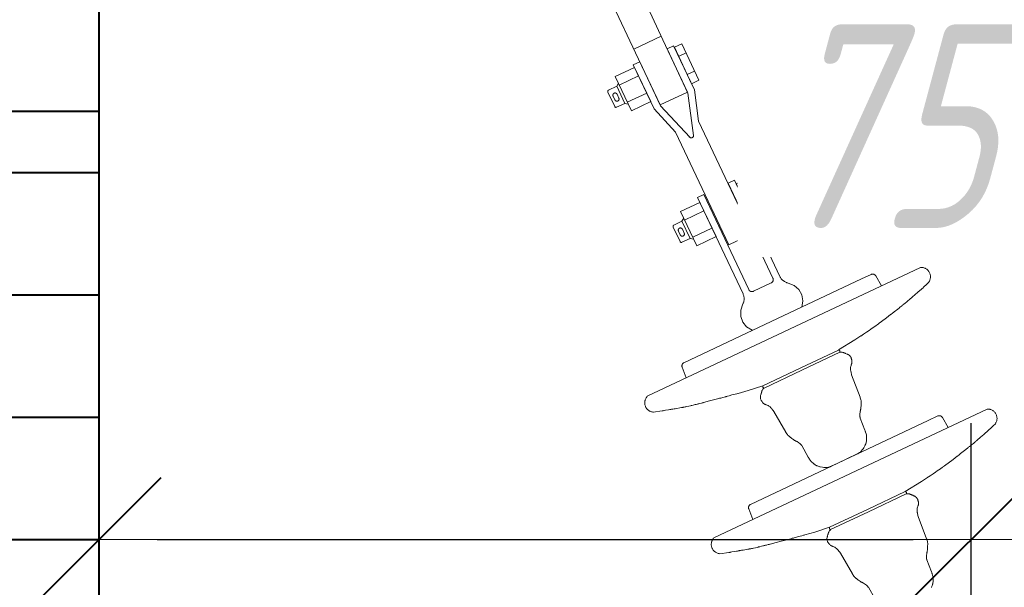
# Model space of a CAD drawing. Header units: millimetres. Extents: x 0 to 594, y 0 to 420.
# Tile 39 of 53: x 75 to 92, y 354 to 363. Entities that reach past the tile are written whole.
import ezdxf

# ---------------------------------------------------------------- set-up
doc = ezdxf.new("R2010")
doc.units = ezdxf.units.MM
for name, pattern in [('K5LT_BASIC', [0]), ('K5LT_DASHED', [6, 4, -2]), ('K5LT_THIN', [0])]:
    doc.linetypes.add(name, pattern=pattern)
doc.styles.add('KDIMTEXTSTYLE', font='GOST_AU.SHX', dxfattribs={"width": 0.96, "oblique": 15, "height": 5})
doc.dimstyles.new('KDIMSTYLE (0.02)', dxfattribs={"dimtxt": 5, "dimasz": 1, "dimexe": 2, "dimexo": 0, "dimgap": 1, "dimtad": 1, "dimlfac": 50, "dimtxsty": 'KDIMTEXTSTYLE', "dimsah": 1, "dimcen": 0, "dimdle": 1, "dimadec": 0, "dimazin": 0, "dimtfac": 0.667, "dimtmove": 0, "dimatfit": 3, "dimfxl": 1, "dimtvp": 1, "dimtfill": 1, "dimtolj": 1, "dimtzin": 0, "dimarcsym": 0})

# ---------------------------------------------------------------- blocks, each defined once
blk = doc.blocks.new('KDIMARROW_03')
at = {"color": 0, "linetype": 'K5LT_BASIC', "lineweight": 40}
blk.add_line((-1.061, -1.061), (1.061, 1.061), dxfattribs=at)
at = {"color": 0, "linetype": 'K5LT_THIN', "lineweight": 18}
for q in [(-1, 0), (2, 0)]:
    blk.add_line((0, 0), q, dxfattribs=at)
blk = doc.blocks.new('U292')
at = {"color": 7, "linetype": 'K5LT_DASHED', "lineweight": 18}
for p, q in [((85.861, 363.878), (86.239, 363.063)), ((85.769, 362.841), (85.38, 363.652)), ((85.74, 362.903), (86.21, 363.125)), ((86.239, 363.063), (86.661, 362.167)), ((86.423, 362.963), (86.311, 362.91)), ((86.669, 362.15), (86.311, 362.91)), ((86.781, 362.203), (86.423, 362.963)), ((86.435, 362.937), (86.562, 362.996)), ((86.731, 362.31), (86.435, 362.937)), ((86.858, 362.37), (86.562, 362.996)), ((86.191, 361.945), (85.769, 362.841)), ((86.509, 362.78), (86.636, 362.84)), ((85.75, 362.59), (85.418, 362.433)), ((85.729, 362.635), (85.841, 362.688)), ((86.087, 361.876), (85.729, 362.635)), ((86.028, 362.002), (85.75, 362.59)), ((85.841, 362.688), (86.199, 361.929)), ((86.657, 362.466), (86.784, 362.526)), ((85.418, 362.433), (85.696, 361.845)), ((85.487, 362.286), (85.82, 362.443)), ((86.858, 362.37), (86.731, 362.31)), ((85.443, 362.265), (85.303, 362.199)), ((85.443, 362.265), (85.472, 362.319)), ((85.443, 362.265), (85.581, 361.971)), ((86.853, 361.667), (86.781, 362.203)), ((85.409, 361.917), (85.291, 362.166)), ((85.382, 362.098), (85.413, 362.03)), ((85.449, 362.129), (85.481, 362.062)), ((85.626, 361.992), (85.959, 362.149)), ((86.661, 362.167), (86.191, 361.945)), ((86.767, 361.42), (86.669, 362.15)), ((85.581, 361.971), (85.442, 361.905)), ((85.581, 361.971), (85.642, 361.96)), ((85.696, 361.845), (86.028, 362.002)), ((86.455, 361.479), (86.087, 361.876)), ((86.7, 361.389), (86.199, 361.929)), ((87.768, 359.727), (86.853, 361.667)), ((86.455, 361.479), (87.37, 359.54)), ((87.358, 360.603), (87.467, 360.654)), ((87.358, 360.603), (88.13, 358.966)), ((87.467, 360.654), (88.249, 358.996)), ((87.498, 360.587), (87.625, 360.647)), ((87.794, 359.961), (87.498, 360.587)), ((87.921, 360.02), (87.625, 360.647)), ((86.942, 360.407), (86.834, 360.355)), ((86.834, 360.355), (87.616, 358.697)), ((86.942, 360.407), (87.714, 358.77)), ((87.572, 360.431), (87.699, 360.491)), ((86.874, 360.27), (86.542, 360.113)), ((87.152, 359.681), (86.874, 360.27)), ((87.72, 360.117), (87.847, 360.177)), ((86.542, 360.113), (86.819, 359.525)), ((86.566, 359.945), (86.596, 359.998)), ((86.611, 359.966), (86.944, 360.123)), ((87.921, 360.02), (87.794, 359.961)), ((86.533, 359.597), (86.415, 359.846)), ((86.566, 359.945), (86.427, 359.879)), ((86.566, 359.945), (86.705, 359.65)), ((86.75, 359.672), (87.082, 359.828)), ((86.505, 359.777), (86.537, 359.71)), ((86.705, 359.65), (86.566, 359.585)), ((86.573, 359.809), (86.604, 359.742)), ((86.705, 359.65), (86.765, 359.639)), ((86.819, 359.525), (87.152, 359.681)), ((87.37, 359.54), (87.768, 359.727)), ((90.668, 359.152), (88.318, 358.044)), ((89.821, 359.033), (89.654, 358.954)), ((89.9, 359.007), (89.999, 358.836)), ((88.101, 358.887), (87.794, 358.742)), ((89.654, 358.954), (88.21, 358.274)), ((88.394, 358.884), (88.383, 358.887)), ((88.498, 358.839), (88.394, 358.884)), ((88.578, 358.77), (88.498, 358.839)), ((90.706, 358.798), (90.726, 358.817)), ((90.726, 358.817), (90.773, 358.861)), ((90.773, 358.861), (90.81, 358.897)), ((88.628, 358.681), (88.578, 358.77)), ((88.644, 358.578), (88.628, 358.681)), ((90.505, 358.624), (90.518, 358.634)), ((90.518, 358.634), (90.536, 358.65)), ((90.536, 358.65), (90.563, 358.674)), ((90.563, 358.674), (90.572, 358.682)), ((90.572, 358.682), (90.574, 358.684)), ((90.574, 358.684), (90.579, 358.688)), ((90.579, 358.688), (90.589, 358.696)), ((90.589, 358.696), (90.604, 358.709)), ((90.604, 358.709), (90.63, 358.732)), ((90.63, 358.732), (90.678, 358.773)), ((90.678, 358.773), (90.683, 358.778)), ((90.683, 358.778), (90.685, 358.78)), ((90.685, 358.78), (90.689, 358.783)), ((90.689, 358.783), (90.695, 358.788)), ((90.695, 358.788), (90.706, 358.798)), ((87.615, 358.525), (87.58, 358.416)), ((88.626, 358.47), (88.644, 358.578)), ((90.305, 358.459), (90.308, 358.461)), ((90.308, 358.461), (90.314, 358.466)), ((90.314, 358.466), (90.326, 358.475)), ((90.326, 358.475), (90.339, 358.485)), ((90.339, 358.485), (90.348, 358.492)), ((90.348, 358.492), (90.356, 358.499)), ((90.356, 358.499), (90.367, 358.508)), ((90.367, 358.508), (90.381, 358.519)), ((90.381, 358.519), (90.402, 358.536)), ((90.402, 358.536), (90.432, 358.561)), ((90.432, 358.561), (90.438, 358.566)), ((90.438, 358.566), (90.44, 358.568)), ((90.44, 358.568), (90.446, 358.573)), ((90.446, 358.573), (90.456, 358.582)), ((90.456, 358.582), (90.474, 358.596)), ((90.474, 358.596), (90.483, 358.604)), ((90.483, 358.604), (90.49, 358.61)), ((90.49, 358.61), (90.497, 358.616)), ((90.497, 358.616), (90.505, 358.624)), ((87.58, 358.416), (87.579, 358.31)), ((87.579, 358.31), (87.613, 358.213)), ((90.083, 358.286), (90.153, 358.34)), ((90.153, 358.34), (90.157, 358.343)), ((90.157, 358.343), (90.165, 358.349)), ((90.165, 358.349), (90.181, 358.361)), ((90.181, 358.361), (90.213, 358.386)), ((90.213, 358.386), (90.278, 358.437)), ((90.278, 358.437), (90.305, 358.459)), ((86.599, 357.514), (88.21, 358.274)), ((87.613, 358.213), (87.678, 358.133)), ((87.678, 358.133), (87.771, 358.076)), ((89.837, 358.106), (89.866, 358.126)), ((89.866, 358.126), (89.904, 358.153)), ((89.904, 358.153), (89.923, 358.167)), ((89.923, 358.167), (89.928, 358.171)), ((89.928, 358.171), (89.938, 358.178)), ((89.938, 358.178), (89.958, 358.193)), ((89.958, 358.193), (89.999, 358.223)), ((89.999, 358.223), (90.083, 358.286)), ((85.969, 356.936), (88.318, 358.044)), ((87.771, 358.076), (87.782, 358.071)), ((89.541, 357.906), (89.644, 357.974)), ((89.644, 357.974), (89.651, 357.978)), ((89.651, 357.978), (89.664, 357.987)), ((89.664, 357.987), (89.689, 358.004)), ((89.689, 358.004), (89.739, 358.038)), ((89.739, 358.038), (89.784, 358.069)), ((89.784, 358.069), (89.812, 358.089)), ((89.812, 358.089), (89.837, 358.106)), ((89.26, 357.733), (89.541, 357.906)), ((89.259, 357.732), (88.61, 357.426)), ((89.279, 357.693), (88.629, 357.386)), ((89.28, 357.693), (89.279, 357.693)), ((89.281, 357.693), (89.28, 357.693)), ((89.282, 357.693), (89.281, 357.693)), ((89.286, 357.694), (89.282, 357.693)), ((89.293, 357.695), (89.286, 357.694)), ((89.299, 357.696), (89.293, 357.695)), ((89.303, 357.696), (89.299, 357.696)), ((89.305, 357.696), (89.303, 357.696)), ((89.319, 357.694), (89.305, 357.696)), ((89.305, 357.696), (89.305, 357.696)), ((89.332, 357.691), (89.319, 357.694)), ((89.341, 357.688), (89.332, 357.691)), ((89.347, 357.686), (89.341, 357.688)), ((89.351, 357.685), (89.347, 357.686)), ((89.354, 357.683), (89.351, 357.685)), ((89.356, 357.683), (89.354, 357.683)), ((89.358, 357.682), (89.356, 357.683)), ((89.36, 357.681), (89.358, 357.682)), ((89.361, 357.68), (89.36, 357.681)), ((89.366, 357.678), (89.361, 357.68)), ((89.371, 357.676), (89.366, 357.678)), ((89.376, 357.675), (89.371, 357.676)), ((89.381, 357.673), (89.376, 357.675)), ((89.39, 357.669), (89.381, 357.673)), ((89.406, 357.662), (89.39, 357.669)), ((89.414, 357.658), (89.406, 357.662)), ((89.418, 357.656), (89.414, 357.658)), ((89.42, 357.655), (89.418, 357.656)), ((89.422, 357.654), (89.42, 357.655)), ((89.424, 357.653), (89.422, 357.654)), ((89.439, 357.644), (89.424, 357.653)), ((89.452, 357.633), (89.439, 357.644)), ((89.458, 357.628), (89.452, 357.633)), ((89.46, 357.625), (89.458, 357.628)), ((89.461, 357.623), (89.46, 357.625)), ((89.462, 357.622), (89.461, 357.623)), ((89.468, 357.611), (89.462, 357.622)), ((89.467, 357.439), (89.468, 357.448)), ((89.473, 357.601), (89.468, 357.611)), ((89.468, 357.448), (89.473, 357.465)), ((89.475, 357.595), (89.473, 357.601)), ((89.473, 357.465), (89.476, 357.476)), ((89.477, 357.59), (89.475, 357.595)), ((89.476, 357.476), (89.477, 357.478)), ((89.476, 357.476), (89.476, 357.476)), ((89.478, 357.587), (89.477, 357.59)), ((89.477, 357.478), (89.478, 357.481)), ((89.478, 357.585), (89.478, 357.587)), ((89.479, 357.582), (89.478, 357.585)), ((89.478, 357.481), (89.479, 357.484)), ((89.48, 357.581), (89.479, 357.582)), ((89.479, 357.484), (89.48, 357.485)), ((89.48, 357.579), (89.48, 357.581)), ((89.481, 357.577), (89.48, 357.579)), ((89.48, 357.486), (89.481, 357.487)), ((89.48, 357.485), (89.48, 357.486)), ((89.481, 357.576), (89.481, 357.577)), ((89.482, 357.574), (89.481, 357.576)), ((89.481, 357.576), (89.481, 357.576)), ((89.481, 357.489), (89.482, 357.491)), ((89.481, 357.487), (89.481, 357.489)), ((89.482, 357.572), (89.482, 357.574)), ((89.483, 357.571), (89.482, 357.572)), ((89.482, 357.491), (89.483, 357.494)), ((89.483, 357.569), (89.483, 357.571)), ((89.485, 357.564), (89.483, 357.569)), ((89.483, 357.494), (89.485, 357.499)), ((89.487, 357.557), (89.485, 357.564)), ((89.485, 357.499), (89.487, 357.507)), ((89.488, 357.551), (89.487, 357.557)), ((89.487, 357.507), (89.488, 357.511)), ((89.489, 357.549), (89.488, 357.551)), ((89.488, 357.513), (89.489, 357.516)), ((89.488, 357.511), (89.488, 357.513)), ((89.488, 357.511), (89.488, 357.511)), ((89.489, 357.547), (89.489, 357.549)), ((89.49, 357.533), (89.489, 357.547)), ((89.489, 357.547), (89.489, 357.547)), ((89.489, 357.516), (89.49, 357.522)), ((89.49, 357.522), (89.49, 357.533)), ((86.569, 357.437), (86.638, 357.252)), ((87.959, 357.119), (88.61, 357.426)), ((87.978, 357.079), (88.629, 357.386)), ((89.465, 357.406), (89.466, 357.431)), ((89.467, 357.385), (89.465, 357.406)), ((89.466, 357.435), (89.467, 357.439)), ((89.466, 357.432), (89.466, 357.435)), ((89.466, 357.431), (89.466, 357.432)), ((89.468, 357.375), (89.467, 357.385)), ((89.469, 357.37), (89.468, 357.375)), ((89.469, 357.367), (89.469, 357.37)), ((89.47, 357.366), (89.469, 357.367)), ((89.473, 357.35), (89.47, 357.366)), ((89.476, 357.335), (89.473, 357.35)), ((89.479, 357.325), (89.476, 357.335)), ((89.484, 357.306), (89.479, 357.325)), ((89.628, 356.922), (89.484, 357.306)), ((87.959, 357.119), (87.705, 357.036)), ((87.351, 356.938), (87.338, 356.935)), ((87.376, 356.945), (87.351, 356.938)), ((87.426, 356.959), (87.376, 356.945)), ((87.482, 356.974), (87.426, 356.959)), ((87.511, 356.981), (87.482, 356.974)), ((87.525, 356.985), (87.511, 356.981)), ((87.532, 356.987), (87.525, 356.985)), ((87.705, 357.036), (87.532, 356.987)), ((87.914, 356.925), (87.917, 356.942)), ((87.917, 356.945), (87.918, 356.946)), ((87.917, 356.942), (87.917, 356.945)), ((87.918, 356.949), (87.919, 356.953)), ((87.918, 356.946), (87.918, 356.949)), ((87.919, 356.953), (87.921, 356.962)), ((87.921, 356.962), (87.926, 356.979)), ((87.926, 356.979), (87.929, 356.988)), ((87.929, 356.988), (87.931, 356.993)), ((87.931, 356.993), (87.932, 356.998)), ((87.932, 356.998), (87.934, 357.003)), ((87.934, 357.003), (87.936, 357.008)), ((87.936, 357.009), (87.937, 357.012)), ((87.936, 357.008), (87.936, 357.009)), ((87.937, 357.014), (87.938, 357.016)), ((87.937, 357.012), (87.937, 357.014)), ((87.938, 357.016), (87.939, 357.019)), ((87.939, 357.019), (87.94, 357.023)), ((87.94, 357.023), (87.942, 357.029)), ((87.942, 357.029), (87.946, 357.037)), ((87.946, 357.037), (87.952, 357.05)), ((87.952, 357.05), (87.959, 357.061)), ((87.959, 357.061), (87.96, 357.062)), ((87.96, 357.062), (87.961, 357.063)), ((87.961, 357.063), (87.963, 357.065)), ((87.963, 357.065), (87.968, 357.07)), ((87.968, 357.07), (87.973, 357.075)), ((87.973, 357.075), (87.976, 357.077)), ((87.976, 357.077), (87.977, 357.079)), ((87.977, 357.079), (87.978, 357.079)), ((87.978, 357.079), (87.978, 357.079)), ((86.684, 356.768), (86.652, 356.761)), ((86.712, 356.774), (86.684, 356.768)), ((86.726, 356.778), (86.712, 356.774)), ((86.733, 356.779), (86.726, 356.778)), ((86.737, 356.78), (86.733, 356.779)), ((86.761, 356.786), (86.737, 356.78)), ((86.791, 356.793), (86.761, 356.786)), ((86.811, 356.798), (86.791, 356.793)), ((86.825, 356.801), (86.811, 356.798)), ((86.834, 356.804), (86.825, 356.801)), ((86.842, 356.805), (86.834, 356.804)), ((86.848, 356.807), (86.842, 356.805)), ((86.857, 356.809), (86.848, 356.807)), ((86.872, 356.813), (86.857, 356.809)), ((86.901, 356.82), (86.872, 356.813)), ((86.922, 356.826), (86.901, 356.82)), ((86.933, 356.829), (86.922, 356.826)), ((86.938, 356.83), (86.933, 356.829)), ((87.042, 356.857), (86.938, 356.83)), ((87.129, 356.88), (87.042, 356.857)), ((87.177, 356.892), (87.129, 356.88)), ((87.2, 356.898), (87.177, 356.892)), ((87.212, 356.902), (87.2, 356.898)), ((87.218, 356.903), (87.212, 356.902)), ((87.232, 356.907), (87.218, 356.903)), ((87.268, 356.916), (87.232, 356.907)), ((87.292, 356.923), (87.268, 356.916)), ((87.307, 356.927), (87.292, 356.923)), ((87.318, 356.93), (87.307, 356.927)), ((87.325, 356.932), (87.318, 356.93)), ((87.331, 356.933), (87.325, 356.932)), ((87.338, 356.935), (87.331, 356.933)), ((87.914, 356.908), (87.914, 356.925)), ((87.915, 356.9), (87.914, 356.908)), ((87.916, 356.896), (87.915, 356.9)), ((87.916, 356.894), (87.916, 356.896)), ((87.916, 356.893), (87.916, 356.894)), ((87.921, 356.881), (87.916, 356.893)), ((87.926, 356.872), (87.921, 356.881)), ((87.929, 356.866), (87.926, 356.872)), ((87.932, 356.861), (87.929, 356.866)), ((87.934, 356.859), (87.932, 356.861)), ((87.935, 356.857), (87.934, 356.859)), ((87.937, 356.855), (87.935, 356.857)), ((87.937, 356.853), (87.937, 356.855)), ((87.939, 356.852), (87.937, 356.853)), ((87.939, 356.85), (87.939, 356.852)), ((87.94, 356.85), (87.939, 356.85)), ((87.94, 356.849), (87.94, 356.85)), ((87.941, 356.847), (87.94, 356.849)), ((87.942, 356.846), (87.941, 356.847)), ((87.943, 356.845), (87.942, 356.846)), ((87.944, 356.843), (87.943, 356.845)), ((87.947, 356.839), (87.944, 356.843)), ((87.951, 356.832), (87.947, 356.839)), ((87.955, 356.828), (87.951, 356.832)), ((87.956, 356.826), (87.955, 356.828)), ((87.957, 356.825), (87.956, 356.826)), ((87.958, 356.825), (87.957, 356.825)), ((87.967, 356.815), (87.958, 356.825)), ((87.977, 356.808), (87.967, 356.815)), ((87.982, 356.805), (87.977, 356.808)), ((87.984, 356.803), (87.982, 356.805)), ((87.985, 356.803), (87.984, 356.803)), ((87.986, 356.802), (87.985, 356.803)), ((87.99, 356.801), (87.986, 356.802)), ((87.997, 356.798), (87.99, 356.801)), ((88.002, 356.796), (87.997, 356.798)), ((88.005, 356.795), (88.002, 356.796)), ((88.007, 356.794), (88.005, 356.795)), ((88.009, 356.793), (88.007, 356.794)), ((88.01, 356.793), (88.009, 356.793)), ((88.011, 356.792), (88.01, 356.793)), ((88.013, 356.792), (88.011, 356.792)), ((88.015, 356.791), (88.013, 356.792)), ((88.018, 356.79), (88.015, 356.791)), ((88.02, 356.789), (88.018, 356.79)), ((88.021, 356.789), (88.02, 356.789)), ((88.031, 356.785), (88.021, 356.789)), ((88.047, 356.778), (88.031, 356.785)), ((88.055, 356.773), (88.047, 356.778)), ((88.059, 356.771), (88.055, 356.773)), ((88.061, 356.769), (88.059, 356.771)), ((88.082, 356.753), (88.061, 356.769)), ((88.061, 356.769), (88.061, 356.769)), ((89.629, 356.919), (89.628, 356.922)), ((89.63, 356.916), (89.629, 356.919)), ((89.633, 356.908), (89.63, 356.916)), ((89.638, 356.893), (89.633, 356.908)), ((89.643, 356.874), (89.638, 356.893)), ((89.645, 356.865), (89.643, 356.874)), ((89.644, 356.748), (89.646, 356.769)), ((89.645, 356.86), (89.645, 356.865)), ((89.646, 356.858), (89.645, 356.86)), ((89.646, 356.857), (89.646, 356.858)), ((89.647, 356.846), (89.646, 356.857)), ((89.646, 356.789), (89.647, 356.805)), ((89.646, 356.782), (89.646, 356.789)), ((89.646, 356.769), (89.646, 356.782)), ((89.647, 356.833), (89.647, 356.846)), ((89.647, 356.825), (89.647, 356.833)), ((89.647, 356.82), (89.647, 356.825)), ((89.647, 356.816), (89.647, 356.82)), ((89.647, 356.805), (89.647, 356.816)), ((86.11, 356.669), (86.075, 356.664)), ((86.188, 356.68), (86.11, 356.669)), ((86.225, 356.686), (86.188, 356.68)), ((86.242, 356.689), (86.225, 356.686)), ((86.252, 356.691), (86.242, 356.689)), ((86.258, 356.692), (86.252, 356.691)), ((86.262, 356.692), (86.258, 356.692)), ((86.28, 356.696), (86.262, 356.692)), ((86.332, 356.705), (86.28, 356.696)), ((86.36, 356.709), (86.332, 356.705)), ((86.377, 356.712), (86.36, 356.709)), ((86.387, 356.714), (86.377, 356.712)), ((86.394, 356.715), (86.387, 356.714)), ((86.398, 356.715), (86.394, 356.715)), ((86.401, 356.716), (86.398, 356.715)), ((86.403, 356.716), (86.401, 356.716)), ((86.405, 356.716), (86.403, 356.716)), ((86.411, 356.717), (86.405, 356.716)), ((86.429, 356.72), (86.411, 356.717)), ((86.448, 356.723), (86.429, 356.72)), ((86.476, 356.728), (86.448, 356.723)), ((86.529, 356.737), (86.476, 356.728)), ((86.556, 356.742), (86.529, 356.737)), ((86.569, 356.744), (86.556, 356.742)), ((86.576, 356.745), (86.569, 356.744)), ((86.579, 356.746), (86.576, 356.745)), ((86.585, 356.747), (86.579, 356.746)), ((86.604, 356.751), (86.585, 356.747)), ((86.619, 356.754), (86.604, 356.751)), ((86.633, 356.757), (86.619, 356.754)), ((86.652, 356.761), (86.633, 356.757)), ((88.096, 356.739), (88.082, 356.753)), ((88.103, 356.731), (88.096, 356.739)), ((88.107, 356.727), (88.103, 356.731)), ((88.109, 356.725), (88.107, 356.727)), ((88.109, 356.724), (88.109, 356.725)), ((88.119, 356.712), (88.109, 356.724)), ((88.129, 356.7), (88.119, 356.712)), ((88.135, 356.691), (88.129, 356.7)), ((88.147, 356.675), (88.135, 356.691)), ((88.351, 356.32), (88.147, 356.675)), ((91.812, 356.717), (89.463, 355.61)), ((89.625, 356.613), (89.626, 356.631)), ((89.625, 356.603), (89.625, 356.613)), ((89.626, 356.599), (89.625, 356.603)), ((89.626, 356.631), (89.63, 356.668)), ((89.626, 356.596), (89.626, 356.599)), ((89.63, 356.668), (89.632, 356.676)), ((89.632, 356.678), (89.633, 356.68)), ((89.632, 356.676), (89.632, 356.678)), ((89.633, 356.68), (89.634, 356.686)), ((89.634, 356.686), (89.635, 356.691)), ((89.635, 356.691), (89.636, 356.697)), ((89.636, 356.697), (89.637, 356.703)), ((89.637, 356.703), (89.638, 356.707)), ((89.638, 356.707), (89.64, 356.715)), ((89.64, 356.715), (89.642, 356.726)), ((89.642, 356.73), (89.643, 356.733)), ((89.642, 356.729), (89.642, 356.73)), ((89.642, 356.726), (89.642, 356.729)), ((89.643, 356.738), (89.644, 356.748)), ((89.643, 356.733), (89.643, 356.738)), ((90.966, 356.599), (90.799, 356.52)), ((90.799, 356.52), (89.355, 355.839)), ((89.626, 356.595), (89.626, 356.596)), ((89.627, 356.586), (89.626, 356.595)), ((89.629, 356.578), (89.627, 356.586)), ((89.63, 356.572), (89.629, 356.578)), ((89.63, 356.568), (89.63, 356.572)), ((89.632, 356.561), (89.63, 356.568)), ((89.713, 356.353), (89.632, 356.561)), ((91.044, 356.573), (91.144, 356.402)), ((91.918, 356.426), (91.955, 356.462)), ((88.353, 356.318), (88.351, 356.32)), ((88.355, 356.314), (88.353, 356.318)), ((88.359, 356.307), (88.355, 356.314)), ((88.368, 356.294), (88.359, 356.307)), ((88.379, 356.278), (88.368, 356.294)), ((88.385, 356.271), (88.379, 356.278)), ((88.388, 356.267), (88.385, 356.271)), ((88.389, 356.265), (88.388, 356.267)), ((88.39, 356.265), (88.389, 356.265)), ((88.398, 356.257), (88.39, 356.265)), ((89.716, 356.342), (89.713, 356.353)), ((89.719, 356.333), (89.716, 356.342)), ((89.721, 356.329), (89.719, 356.333)), ((89.721, 356.327), (89.721, 356.329)), ((89.722, 356.326), (89.721, 356.327)), ((89.725, 356.317), (89.722, 356.326)), ((89.731, 356.294), (89.725, 356.317)), ((89.737, 356.272), (89.731, 356.294)), ((89.738, 356.261), (89.737, 356.272)), ((89.739, 356.255), (89.738, 356.261)), ((91.724, 356.253), (91.733, 356.262)), ((91.733, 356.262), (91.749, 356.275)), ((91.749, 356.275), (91.775, 356.297)), ((91.775, 356.297), (91.823, 356.339)), ((91.823, 356.339), (91.828, 356.343)), ((91.828, 356.343), (91.83, 356.345)), ((91.83, 356.345), (91.834, 356.349)), ((91.834, 356.349), (91.84, 356.354)), ((91.84, 356.354), (91.851, 356.363)), ((91.851, 356.363), (91.871, 356.382)), ((91.871, 356.382), (91.918, 356.426)), ((88.407, 356.249), (88.398, 356.257)), ((88.414, 356.243), (88.407, 356.249)), ((88.418, 356.24), (88.414, 356.243)), ((88.421, 356.238), (88.418, 356.24)), ((88.43, 356.231), (88.421, 356.238)), ((88.442, 356.221), (88.43, 356.231)), ((88.447, 356.217), (88.442, 356.221)), ((88.458, 356.209), (88.447, 356.217)), ((88.475, 356.197), (88.458, 356.209)), ((88.484, 356.191), (88.475, 356.197)), ((88.488, 356.188), (88.484, 356.191)), ((88.49, 356.187), (88.488, 356.188)), ((88.491, 356.186), (88.49, 356.187)), ((88.494, 356.184), (88.491, 356.186)), ((88.504, 356.179), (88.494, 356.184)), ((88.51, 356.175), (88.504, 356.179)), ((88.515, 356.173), (88.51, 356.175)), ((88.52, 356.17), (88.515, 356.173)), ((88.525, 356.167), (88.52, 356.17)), ((88.53, 356.165), (88.525, 356.167)), ((88.535, 356.163), (88.53, 356.165)), ((88.537, 356.161), (88.535, 356.163)), ((88.538, 356.161), (88.537, 356.161)), ((88.545, 356.157), (88.538, 356.161)), ((88.577, 356.137), (88.545, 356.157)), ((88.592, 356.125), (88.577, 356.137)), ((88.599, 356.119), (88.592, 356.125)), ((88.602, 356.116), (88.599, 356.119)), ((88.604, 356.114), (88.602, 356.116)), ((88.605, 356.113), (88.604, 356.114)), ((88.611, 356.107), (88.605, 356.113)), ((88.617, 356.1), (88.611, 356.107)), ((88.62, 356.096), (88.617, 356.1)), ((88.623, 356.093), (88.62, 356.096)), ((88.627, 356.088), (88.623, 356.093)), ((89.712, 356.088), (89.715, 356.093)), ((89.715, 356.093), (89.719, 356.103)), ((89.719, 356.103), (89.726, 356.119)), ((89.726, 356.119), (89.731, 356.133)), ((89.731, 356.136), (89.732, 356.14)), ((89.731, 356.134), (89.731, 356.136)), ((89.731, 356.133), (89.731, 356.134)), ((89.732, 356.14), (89.734, 356.149)), ((89.734, 356.149), (89.737, 356.166)), ((89.737, 356.166), (89.738, 356.181)), ((89.738, 356.181), (89.739, 356.188)), ((89.74, 356.252), (89.739, 356.255)), ((89.739, 356.191), (89.74, 356.196)), ((89.739, 356.189), (89.739, 356.191)), ((89.739, 356.188), (89.739, 356.189)), ((89.74, 356.251), (89.74, 356.252)), ((89.74, 356.245), (89.74, 356.251)), ((89.741, 356.222), (89.74, 356.245)), ((89.74, 356.206), (89.741, 356.222)), ((89.74, 356.196), (89.74, 356.206)), ((91.526, 356.085), (91.547, 356.102)), ((91.547, 356.102), (91.577, 356.127)), ((91.577, 356.127), (91.583, 356.132)), ((91.583, 356.132), (91.585, 356.134)), ((91.585, 356.134), (91.591, 356.138)), ((91.591, 356.138), (91.601, 356.147)), ((91.601, 356.147), (91.618, 356.162)), ((91.618, 356.162), (91.628, 356.17)), ((91.628, 356.17), (91.635, 356.176)), ((91.635, 356.176), (91.641, 356.182)), ((91.641, 356.182), (91.65, 356.189)), ((91.65, 356.189), (91.662, 356.2)), ((91.662, 356.2), (91.68, 356.215)), ((91.68, 356.215), (91.708, 356.239)), ((91.708, 356.239), (91.717, 356.247)), ((91.717, 356.247), (91.719, 356.249)), ((91.719, 356.249), (91.724, 356.253)), ((88.737, 355.892), (88.627, 356.088)), ((89.581, 355.946), (89.249, 355.789)), ((89.581, 355.946), (89.587, 355.948)), ((89.587, 355.948), (89.59, 355.95)), ((89.59, 355.95), (89.594, 355.952)), ((89.594, 355.952), (89.601, 355.956)), ((89.601, 355.956), (89.611, 355.962)), ((89.611, 355.962), (89.621, 355.968)), ((89.621, 355.968), (89.622, 355.969)), ((89.622, 355.969), (89.624, 355.97)), ((89.624, 355.97), (89.627, 355.973)), ((89.627, 355.973), (89.634, 355.978)), ((89.634, 355.978), (89.647, 355.991)), ((89.647, 355.991), (89.667, 356.014)), ((89.667, 356.014), (89.668, 356.015)), ((89.668, 356.015), (89.669, 356.017)), ((89.669, 356.017), (89.673, 356.022)), ((89.673, 356.022), (89.68, 356.032)), ((89.68, 356.032), (89.693, 356.052)), ((89.693, 356.052), (89.71, 356.084)), ((89.71, 356.084), (89.711, 356.086)), ((89.711, 356.086), (89.712, 356.088)), ((91.31, 355.914), (91.326, 355.926)), ((91.326, 355.926), (91.358, 355.951)), ((91.358, 355.951), (91.422, 356.002)), ((91.422, 356.002), (91.45, 356.024)), ((91.45, 356.024), (91.453, 356.026)), ((91.453, 356.026), (91.459, 356.031)), ((91.459, 356.031), (91.47, 356.04)), ((91.47, 356.04), (91.483, 356.051)), ((91.483, 356.051), (91.492, 356.058)), ((91.492, 356.058), (91.501, 356.065)), ((91.501, 356.065), (91.511, 356.073)), ((91.511, 356.073), (91.526, 356.085)), ((87.744, 355.079), (89.355, 355.839)), ((88.743, 355.883), (88.737, 355.892)), ((88.747, 355.875), (88.743, 355.883)), ((88.75, 355.871), (88.747, 355.875)), ((88.751, 355.87), (88.75, 355.871)), ((88.751, 355.869), (88.751, 355.87)), ((88.756, 355.861), (88.751, 355.869)), ((88.77, 355.841), (88.756, 355.861)), ((88.784, 355.823), (88.77, 355.841)), ((88.791, 355.814), (88.784, 355.823)), ((88.795, 355.81), (88.791, 355.814)), ((88.797, 355.808), (88.795, 355.81)), ((88.798, 355.807), (88.797, 355.808)), ((88.802, 355.803), (88.798, 355.807)), ((88.82, 355.787), (88.802, 355.803)), ((88.832, 355.778), (88.82, 355.787)), ((88.84, 355.772), (88.832, 355.778)), ((88.844, 355.769), (88.84, 355.772)), ((88.846, 355.768), (88.844, 355.769)), ((88.847, 355.767), (88.846, 355.768)), ((88.853, 355.763), (88.847, 355.767)), ((88.865, 355.755), (88.853, 355.763)), ((88.88, 355.746), (88.865, 355.755)), ((89.134, 355.735), (89.249, 355.789)), ((91.083, 355.743), (91.103, 355.758)), ((91.103, 355.758), (91.144, 355.788)), ((91.144, 355.788), (91.228, 355.851)), ((91.228, 355.851), (91.298, 355.905)), ((91.298, 355.905), (91.302, 355.908)), ((91.302, 355.908), (91.31, 355.914)), ((87.114, 354.502), (89.463, 355.61)), ((88.888, 355.742), (88.88, 355.746)), ((88.892, 355.74), (88.888, 355.742)), ((88.894, 355.739), (88.892, 355.74)), ((88.895, 355.739), (88.894, 355.739)), ((88.908, 355.733), (88.895, 355.739)), ((88.925, 355.728), (88.908, 355.733)), ((88.936, 355.726), (88.925, 355.728)), ((88.941, 355.724), (88.936, 355.726)), ((88.944, 355.724), (88.941, 355.724)), ((88.945, 355.724), (88.944, 355.724)), ((88.981, 355.717), (88.945, 355.724)), ((89.005, 355.714), (88.981, 355.717)), ((89.017, 355.713), (89.005, 355.714)), ((89.023, 355.712), (89.017, 355.713)), ((89.026, 355.712), (89.023, 355.712)), ((89.027, 355.712), (89.026, 355.712)), ((89.058, 355.713), (89.027, 355.712)), ((89.075, 355.715), (89.058, 355.713)), ((89.084, 355.717), (89.075, 355.715)), ((89.088, 355.718), (89.084, 355.717)), ((89.09, 355.718), (89.088, 355.718)), ((89.091, 355.719), (89.09, 355.718)), ((89.103, 355.722), (89.091, 355.719)), ((89.114, 355.726), (89.103, 355.722)), ((89.121, 355.729), (89.114, 355.726)), ((89.125, 355.731), (89.121, 355.729)), ((89.129, 355.732), (89.125, 355.731)), ((89.134, 355.735), (89.129, 355.732)), ((90.834, 355.569), (90.883, 355.603)), ((90.883, 355.603), (90.928, 355.634)), ((90.928, 355.634), (90.957, 355.654)), ((90.957, 355.654), (90.982, 355.671)), ((90.982, 355.671), (91.01, 355.692)), ((91.01, 355.692), (91.048, 355.719)), ((91.048, 355.719), (91.067, 355.732)), ((91.067, 355.732), (91.072, 355.736)), ((91.072, 355.736), (91.083, 355.743)), ((90.405, 355.299), (90.686, 355.472)), ((90.686, 355.472), (90.789, 355.54)), ((90.789, 355.54), (90.796, 355.544)), ((90.796, 355.544), (90.808, 355.552)), ((90.808, 355.552), (90.834, 355.569)), ((90.404, 355.298), (89.755, 354.992)), ((90.424, 355.258), (89.773, 354.952)), ((90.425, 355.259), (90.424, 355.258)), ((90.424, 355.258), (90.424, 355.258)), ((90.427, 355.259), (90.425, 355.259)), ((90.43, 355.259), (90.427, 355.259)), ((90.437, 355.26), (90.43, 355.259)), ((90.444, 355.261), (90.437, 355.26)), ((90.448, 355.261), (90.444, 355.261)), ((90.449, 355.261), (90.448, 355.261)), ((90.45, 355.261), (90.449, 355.261)), ((90.464, 355.26), (90.45, 355.261)), ((90.477, 355.257), (90.464, 355.26)), ((90.486, 355.254), (90.477, 355.257)), ((90.492, 355.252), (90.486, 355.254)), ((90.496, 355.25), (90.492, 355.252)), ((90.498, 355.249), (90.496, 355.25)), ((90.501, 355.248), (90.498, 355.249)), ((90.502, 355.247), (90.501, 355.248)), ((90.505, 355.246), (90.502, 355.247)), ((90.506, 355.246), (90.505, 355.246)), ((90.511, 355.244), (90.506, 355.246)), ((90.516, 355.242), (90.511, 355.244)), ((90.521, 355.24), (90.516, 355.242)), ((90.526, 355.238), (90.521, 355.24)), ((90.534, 355.235), (90.526, 355.238)), ((90.55, 355.228), (90.534, 355.235)), ((90.559, 355.224), (90.55, 355.228)), ((90.563, 355.222), (90.559, 355.224)), ((90.565, 355.22), (90.563, 355.222)), ((90.566, 355.22), (90.565, 355.22)), ((90.569, 355.218), (90.566, 355.22)), ((90.584, 355.209), (90.569, 355.218)), ((90.597, 355.199), (90.584, 355.209)), ((90.602, 355.193), (90.597, 355.199)), ((90.605, 355.19), (90.602, 355.193)), ((90.606, 355.188), (90.605, 355.19)), ((90.607, 355.188), (90.606, 355.188)), ((90.613, 355.177), (90.607, 355.188)), ((90.617, 355.167), (90.613, 355.177)), ((90.62, 355.16), (90.617, 355.167)), ((90.621, 355.155), (90.62, 355.16)), ((90.622, 355.152), (90.621, 355.155)), ((90.623, 355.15), (90.622, 355.152)), ((90.624, 355.148), (90.623, 355.15)), ((90.624, 355.146), (90.624, 355.148)), ((90.625, 355.144), (90.624, 355.146)), ((90.625, 355.143), (90.625, 355.144)), ((90.626, 355.142), (90.625, 355.143)), ((90.626, 355.141), (90.626, 355.142)), ((90.626, 355.139), (90.626, 355.141)), ((90.627, 355.138), (90.626, 355.139)), ((90.627, 355.136), (90.627, 355.138)), ((90.628, 355.134), (90.627, 355.136)), ((90.629, 355.13), (90.628, 355.134)), ((90.632, 355.122), (90.629, 355.13)), ((90.633, 355.117), (90.632, 355.122)), ((90.632, 355.072), (90.633, 355.076)), ((90.633, 355.114), (90.633, 355.117)), ((90.634, 355.113), (90.633, 355.114)), ((90.633, 355.078), (90.634, 355.081)), ((90.633, 355.077), (90.633, 355.078)), ((90.633, 355.076), (90.633, 355.077)), ((90.634, 355.112), (90.634, 355.113)), ((90.635, 355.099), (90.634, 355.112)), ((90.634, 355.087), (90.635, 355.099)), ((90.634, 355.081), (90.634, 355.087)), ((87.714, 355.002), (87.783, 354.817)), ((89.104, 354.685), (89.755, 354.992)), ((89.123, 354.645), (89.773, 354.952)), ((90.61, 354.971), (90.611, 354.997)), ((90.611, 354.951), (90.61, 354.971)), ((90.611, 355), (90.612, 355.004)), ((90.611, 354.998), (90.611, 355)), ((90.611, 354.997), (90.611, 354.998)), ((90.613, 354.94), (90.611, 354.951)), ((90.612, 355.004), (90.613, 355.013)), ((90.613, 355.013), (90.618, 355.031)), ((90.614, 354.935), (90.613, 354.94)), ((90.614, 354.933), (90.614, 354.935)), ((90.614, 354.931), (90.614, 354.933)), ((90.618, 354.916), (90.614, 354.931)), ((90.618, 355.031), (90.621, 355.041)), ((90.621, 354.9), (90.618, 354.916)), ((90.621, 355.042), (90.622, 355.043)), ((90.621, 355.041), (90.621, 355.042)), ((90.622, 355.043), (90.623, 355.047)), ((90.623, 355.047), (90.624, 355.049)), ((90.624, 355.05), (90.625, 355.052)), ((90.624, 355.049), (90.624, 355.05)), ((90.625, 355.053), (90.626, 355.054)), ((90.625, 355.052), (90.625, 355.053)), ((90.626, 355.054), (90.627, 355.057)), ((90.627, 355.057), (90.628, 355.06)), ((90.628, 355.06), (90.629, 355.065)), ((90.629, 355.065), (90.632, 355.072)), ((90.624, 354.89), (90.621, 354.9)), ((90.629, 354.871), (90.624, 354.89)), ((90.772, 354.487), (90.629, 354.871)), ((88.85, 354.601), (88.677, 354.553)), ((89.104, 354.685), (88.85, 354.601)), ((89.077, 354.563), (89.079, 354.568)), ((89.079, 354.568), (89.08, 354.574)), ((89.08, 354.574), (89.081, 354.575)), ((89.081, 354.575), (89.082, 354.577)), ((89.082, 354.579), (89.083, 354.581)), ((89.082, 354.577), (89.082, 354.579)), ((89.083, 354.581), (89.084, 354.584)), ((89.084, 354.584), (89.085, 354.588)), ((89.085, 354.588), (89.087, 354.594)), ((89.087, 354.594), (89.091, 354.603)), ((89.091, 354.603), (89.096, 354.615)), ((89.096, 354.615), (89.104, 354.627)), ((89.104, 354.627), (89.105, 354.627)), ((89.105, 354.627), (89.106, 354.628)), ((89.106, 354.628), (89.108, 354.631)), ((89.108, 354.631), (89.113, 354.636)), ((89.113, 354.636), (89.118, 354.641)), ((89.118, 354.641), (89.121, 354.643)), ((89.121, 354.643), (89.122, 354.644)), ((89.122, 354.644), (89.123, 354.645)), ((89.123, 354.645), (89.123, 354.645)), ((88.187, 354.422), (88.083, 354.395)), ((88.274, 354.445), (88.187, 354.422)), ((88.322, 354.458), (88.274, 354.445)), ((88.345, 354.464), (88.322, 354.458)), ((88.357, 354.467), (88.345, 354.464)), ((88.363, 354.469), (88.357, 354.467)), ((88.377, 354.472), (88.363, 354.469)), ((88.413, 354.482), (88.377, 354.472)), ((88.436, 354.488), (88.413, 354.482)), ((88.452, 354.492), (88.436, 354.488)), ((88.463, 354.495), (88.452, 354.492)), ((88.47, 354.497), (88.463, 354.495)), ((88.476, 354.499), (88.47, 354.497)), ((88.483, 354.5), (88.476, 354.499)), ((88.496, 354.504), (88.483, 354.5)), ((88.521, 354.511), (88.496, 354.504)), ((88.571, 354.524), (88.521, 354.511)), ((88.627, 354.539), (88.571, 354.524)), ((88.655, 354.547), (88.627, 354.539)), ((88.67, 354.551), (88.655, 354.547)), ((88.677, 354.553), (88.67, 354.551)), ((89.059, 354.49), (89.062, 354.507)), ((89.059, 354.474), (89.059, 354.49)), ((89.06, 354.466), (89.059, 354.474)), ((89.061, 354.462), (89.06, 354.466)), ((89.061, 354.46), (89.061, 354.462)), ((89.061, 354.459), (89.061, 354.46)), ((89.066, 354.447), (89.061, 354.459)), ((89.062, 354.512), (89.063, 354.514)), ((89.062, 354.511), (89.062, 354.512)), ((89.062, 354.507), (89.062, 354.511)), ((89.063, 354.514), (89.064, 354.519)), ((89.064, 354.519), (89.066, 354.528)), ((89.066, 354.528), (89.071, 354.545)), ((89.07, 354.437), (89.066, 354.447)), ((89.074, 354.431), (89.07, 354.437)), ((89.071, 354.545), (89.074, 354.553)), ((89.074, 354.553), (89.076, 354.559)), ((89.077, 354.427), (89.074, 354.431)), ((89.076, 354.559), (89.077, 354.563)), ((89.079, 354.424), (89.077, 354.427)), ((89.08, 354.422), (89.079, 354.424)), ((89.081, 354.42), (89.08, 354.422)), ((89.082, 354.419), (89.081, 354.42)), ((89.083, 354.417), (89.082, 354.419)), ((89.084, 354.416), (89.083, 354.417)), ((89.085, 354.415), (89.084, 354.416)), ((89.086, 354.413), (89.085, 354.415)), ((89.085, 354.415), (89.085, 354.415)), ((89.087, 354.412), (89.086, 354.413)), ((89.088, 354.41), (89.087, 354.412)), ((89.089, 354.408), (89.088, 354.41)), ((89.091, 354.405), (89.089, 354.408)), ((89.096, 354.398), (89.091, 354.405)), ((89.099, 354.394), (89.096, 354.398)), ((90.773, 354.485), (90.772, 354.487)), ((90.775, 354.481), (90.773, 354.485)), ((90.777, 354.474), (90.775, 354.481)), ((90.782, 354.458), (90.777, 354.474)), ((90.787, 354.44), (90.782, 354.458)), ((90.789, 354.43), (90.787, 354.44)), ((90.79, 354.426), (90.789, 354.43)), ((90.79, 354.423), (90.79, 354.426)), ((90.791, 354.422), (90.79, 354.423)), ((90.792, 354.411), (90.791, 354.422)), ((90.792, 354.399), (90.792, 354.411)), ((90.792, 354.391), (90.792, 354.399)), ((87.255, 354.234), (87.22, 354.229)), ((87.333, 354.246), (87.255, 354.234)), ((87.37, 354.251), (87.333, 354.246)), ((87.387, 354.254), (87.37, 354.251)), ((87.397, 354.256), (87.387, 354.254)), ((87.403, 354.257), (87.397, 354.256)), ((87.406, 354.258), (87.403, 354.257)), ((87.425, 354.261), (87.406, 354.258)), ((87.477, 354.27), (87.425, 354.261)), ((87.505, 354.275), (87.477, 354.27)), ((87.521, 354.277), (87.505, 354.275)), ((87.532, 354.279), (87.521, 354.277)), ((87.538, 354.28), (87.532, 354.279)), ((87.543, 354.281), (87.538, 354.28)), ((87.546, 354.281), (87.543, 354.281)), ((87.548, 354.282), (87.546, 354.281)), ((87.549, 354.282), (87.548, 354.282)), ((87.556, 354.283), (87.549, 354.282)), ((87.573, 354.286), (87.556, 354.283)), ((87.592, 354.289), (87.573, 354.286)), ((87.621, 354.293), (87.592, 354.289)), ((87.674, 354.302), (87.621, 354.293)), ((87.701, 354.307), (87.674, 354.302)), ((87.714, 354.31), (87.701, 354.307)), ((87.721, 354.311), (87.714, 354.31)), ((87.724, 354.312), (87.721, 354.311)), ((87.73, 354.313), (87.724, 354.312)), ((87.749, 354.316), (87.73, 354.313)), ((87.763, 354.319), (87.749, 354.316)), ((87.778, 354.322), (87.763, 354.319)), ((87.796, 354.326), (87.778, 354.322)), ((87.829, 354.333), (87.796, 354.326)), ((87.857, 354.34), (87.829, 354.333)), ((87.871, 354.343), (87.857, 354.34)), ((87.878, 354.345), (87.871, 354.343)), ((87.882, 354.346), (87.878, 354.345)), ((87.905, 354.351), (87.882, 354.346)), ((87.935, 354.358), (87.905, 354.351)), ((87.956, 354.363), (87.935, 354.358)), ((87.97, 354.367), (87.956, 354.363)), ((87.979, 354.369), (87.97, 354.367)), ((87.986, 354.371), (87.979, 354.369)), ((87.993, 354.373), (87.986, 354.371)), ((88.001, 354.375), (87.993, 354.373)), ((88.017, 354.379), (88.001, 354.375)), ((88.046, 354.386), (88.017, 354.379)), ((88.067, 354.391), (88.046, 354.386)), ((88.078, 354.394), (88.067, 354.391)), ((88.083, 354.395), (88.078, 354.394)), ((89.101, 354.392), (89.099, 354.394)), ((89.102, 354.391), (89.101, 354.392)), ((89.102, 354.39), (89.102, 354.391)), ((89.112, 354.381), (89.102, 354.39)), ((89.121, 354.373), (89.112, 354.381)), ((89.126, 354.37), (89.121, 354.373)), ((89.129, 354.369), (89.126, 354.37)), ((89.13, 354.368), (89.129, 354.369)), ((89.131, 354.368), (89.13, 354.368)), ((89.135, 354.366), (89.131, 354.368)), ((89.142, 354.363), (89.135, 354.366)), ((89.147, 354.361), (89.142, 354.363)), ((89.15, 354.36), (89.147, 354.361)), ((89.152, 354.359), (89.15, 354.36)), ((89.153, 354.359), (89.152, 354.359)), ((89.154, 354.358), (89.153, 354.359)), ((89.156, 354.358), (89.154, 354.358)), ((89.157, 354.357), (89.156, 354.358)), ((89.16, 354.357), (89.157, 354.357)), ((89.163, 354.356), (89.16, 354.357)), ((89.165, 354.355), (89.163, 354.356)), ((89.175, 354.351), (89.165, 354.355)), ((89.165, 354.355), (89.165, 354.355)), ((89.192, 354.343), (89.175, 354.351)), ((89.2, 354.339), (89.192, 354.343)), ((89.203, 354.336), (89.2, 354.339)), ((89.205, 354.335), (89.203, 354.336)), ((89.206, 354.334), (89.205, 354.335)), ((89.226, 354.319), (89.206, 354.334)), ((89.241, 354.304), (89.226, 354.319)), ((89.248, 354.297), (89.241, 354.304)), ((89.252, 354.293), (89.248, 354.297)), ((89.253, 354.291), (89.252, 354.293)), ((89.254, 354.29), (89.253, 354.291)), ((89.264, 354.277), (89.254, 354.29)), ((89.274, 354.265), (89.264, 354.277)), ((89.28, 354.257), (89.274, 354.265)), ((89.291, 354.241), (89.28, 354.257)), ((89.496, 353.886), (89.291, 354.241)), ((90.77, 354.197), (90.775, 354.234)), ((90.775, 354.234), (90.777, 354.242)), ((90.777, 354.246), (90.778, 354.251)), ((90.777, 354.243), (90.777, 354.246)), ((90.777, 354.242), (90.777, 354.243)), ((90.778, 354.251), (90.78, 354.256)), ((90.78, 354.256), (90.781, 354.262)), ((90.781, 354.262), (90.782, 354.268)), ((90.782, 354.268), (90.783, 354.273)), ((90.783, 354.273), (90.785, 354.28)), ((90.785, 354.28), (90.786, 354.291)), ((90.786, 354.291), (90.787, 354.294)), ((90.787, 354.298), (90.788, 354.303)), ((90.787, 354.295), (90.787, 354.298)), ((90.787, 354.294), (90.787, 354.295)), ((90.788, 354.303), (90.789, 354.314)), ((90.789, 354.314), (90.79, 354.335)), ((90.79, 354.335), (90.791, 354.348)), ((90.791, 354.37), (90.792, 354.382)), ((90.791, 354.354), (90.791, 354.37)), ((90.791, 354.348), (90.791, 354.354)), ((90.792, 354.385), (90.792, 354.391)), ((90.792, 354.382), (90.792, 354.385)), ((90.77, 354.178), (90.77, 354.197)), ((90.77, 354.169), (90.77, 354.178)), ((90.77, 354.164), (90.77, 354.169)), ((90.771, 354.162), (90.77, 354.164)), ((90.771, 354.161), (90.771, 354.162)), ((90.772, 354.152), (90.771, 354.161)), ((90.773, 354.143), (90.772, 354.152)), ((90.774, 354.137), (90.773, 354.143)), ((90.775, 354.134), (90.774, 354.137)), ((90.776, 354.127), (90.775, 354.134)), ((90.857, 353.918), (90.776, 354.127)), ((90.861, 353.907), (90.857, 353.918)), ((90.864, 353.899), (90.861, 353.907)), ((90.865, 353.895), (90.864, 353.899)), ((90.866, 353.893), (90.865, 353.895)), ((90.866, 353.892), (90.866, 353.893)), ((90.869, 353.883), (90.866, 353.892)), ((89.497, 353.883), (89.496, 353.886)), ((89.5, 353.88), (89.497, 353.883)), ((89.504, 353.873), (89.5, 353.88)), ((89.512, 353.859), (89.504, 353.873)), ((89.523, 353.844), (89.512, 353.859)), ((89.529, 353.836), (89.523, 353.844)), ((89.533, 353.833), (89.529, 353.836)), ((89.534, 353.831), (89.533, 353.833)), ((89.535, 353.83), (89.534, 353.831)), ((89.543, 353.822), (89.535, 353.83)), ((89.552, 353.814), (89.543, 353.822)), ((89.558, 353.809), (89.552, 353.814)), ((89.563, 353.806), (89.558, 353.809)), ((89.566, 353.803), (89.563, 353.806)), ((89.574, 353.797), (89.566, 353.803)), ((89.587, 353.787), (89.574, 353.797)), ((89.592, 353.783), (89.587, 353.787)), ((89.603, 353.775), (89.592, 353.783)), ((89.62, 353.762), (89.603, 353.775)), ((89.628, 353.756), (89.62, 353.762)), ((89.633, 353.753), (89.628, 353.756)), ((89.635, 353.752), (89.633, 353.753)), ((89.636, 353.751), (89.635, 353.752)), ((89.639, 353.75), (89.636, 353.751)), ((89.648, 353.744), (89.639, 353.75)), ((89.655, 353.741), (89.648, 353.744)), ((89.659, 353.739), (89.655, 353.741)), ((89.664, 353.736), (89.659, 353.739)), ((89.67, 353.733), (89.664, 353.736)), ((89.674, 353.731), (89.67, 353.733)), ((89.679, 353.728), (89.674, 353.731)), ((89.682, 353.727), (89.679, 353.728)), ((89.683, 353.726), (89.682, 353.727)), ((89.69, 353.722), (89.683, 353.726)), ((89.722, 353.702), (89.69, 353.722)), ((90.876, 353.86), (90.869, 353.883)), ((90.881, 353.837), (90.876, 353.86)), ((90.879, 353.714), (90.882, 353.732)), ((90.883, 353.826), (90.881, 353.837)), ((90.882, 353.732), (90.883, 353.746)), ((90.884, 353.821), (90.883, 353.826)), ((90.883, 353.746), (90.884, 353.753)), ((90.884, 353.818), (90.884, 353.821)), ((90.884, 353.816), (90.884, 353.818)), ((90.885, 353.811), (90.884, 353.816)), ((90.884, 353.762), (90.885, 353.771)), ((90.884, 353.757), (90.884, 353.762)), ((90.884, 353.754), (90.884, 353.757)), ((90.884, 353.753), (90.884, 353.754)), ((90.886, 353.787), (90.885, 353.811)), ((90.885, 353.771), (90.886, 353.787)), ((89.737, 353.691), (89.722, 353.702)), ((89.744, 353.685), (89.737, 353.691)), ((89.747, 353.681), (89.744, 353.685)), ((89.749, 353.68), (89.747, 353.681)), ((89.749, 353.679), (89.749, 353.68)), ((89.756, 353.672), (89.749, 353.679)), ((89.761, 353.666), (89.756, 353.672)), ((89.765, 353.661), (89.761, 353.666)), ((89.767, 353.658), (89.765, 353.661)), ((89.772, 353.653), (89.767, 353.658)), ((89.881, 353.458), (89.772, 353.653)), ((90.856, 353.651), (90.857, 353.653)), ((90.857, 353.653), (90.859, 353.658)), ((90.859, 353.658), (90.864, 353.668)), ((90.864, 353.668), (90.871, 353.684)), ((90.871, 353.684), (90.875, 353.698)), ((90.875, 353.698), (90.876, 353.699)), ((90.876, 353.701), (90.877, 353.706)), ((90.876, 353.699), (90.876, 353.701)), ((90.877, 353.706), (90.879, 353.714))]:
    blk.add_line(p, q, dxfattribs=at)
for centre, radius, start, end in [((85.314, 362.177), 0.0248, 115.2479, 205.2479), ((85.415, 362.114), 0.0372, 25.2479, 205.2479), ((85.447, 362.046), 0.0372, 205.2479, 25.2479), ((85.431, 361.928), 0.0248, 205.2479, 295.2479), ((86.726, 361.42), 0.041, 215.2726, 15.2231), ((86.438, 359.857), 0.0248, 115.2479, 205.2479), ((86.539, 359.793), 0.0372, 25.2479, 205.2479), ((86.571, 359.726), 0.0372, 205.2479, 25.2479), ((86.555, 359.607), 0.0248, 205.2479, 295.2479), ((90.679, 358.991), 0.161, 324.4378, 93.9581), ((88.43, 359.081), 0.2, 205.2479, 256.2986), ((89.845, 358.974), 0.0635, 31.2106, 112.2703), ((88.076, 358.941), 0.06, 295.2479, 25.2479), ((87.435, 358.612), 0.2, 334.1972, 25.2479), ((87.768, 358.796), 0.06, 205.2479, 295.2479), ((89.256, 357.706), 0.0276, 332.4737, 81.3933), ((86.629, 357.458), 0.0635, 118.2254, 199.2851), ((87.983, 357.105), 0.0276, 149.1024, 258.022), ((86.086, 356.825), 0.161, 136.5376, 266.0579), ((90.99, 356.54), 0.0635, 31.2106, 112.2703), ((91.823, 356.556), 0.161, 324.4378, 93.9581), ((90.401, 355.271), 0.0276, 332.4737, 81.3933), ((87.774, 355.023), 0.0635, 118.2254, 199.2851), ((89.128, 354.671), 0.0276, 149.1024, 258.022), ((87.231, 354.391), 0.161, 136.5376, 266.0579)]:
    blk.add_arc(centre, radius, start, end, dxfattribs=at)
blk = doc.blocks.new('U318')
at = {"color": 5, "linetype": 'K5LT_BASIC', "lineweight": 40, "true_color": 0x0000ff}
for p, q in [((51.146, 361.838), (76.544, 361.838)), ((51.146, 360.786), (76.544, 360.786)), ((51.146, 358.683), (76.543, 358.683)), ((51.145, 356.58), (76.543, 356.58)), ((51.145, 354.476), (76.543, 354.476))]:
    blk.add_line(p, q, dxfattribs=at)

msp = doc.modelspace()

# ---------------------------------------------------------------- linework, layer by layer
at = {"color": 5, "linetype": 'K5LT_BASIC', "lineweight": 40, "true_color": 0x0000ff}
msp.add_line((76.54196, 348.1661), (76.54426, 364.80574), dxfattribs=at)

# ---------------------------------------------------------------- block references
for name in ['U292', 'U318']:
    msp.add_blockref(name, (0, 0))

# ---------------------------------------------------------------- dimensions: what is measured, and where the dimension line sits
at = {"color": 5, "true_color": 0x0000ff}
msp.add_linear_dim(base=(91.54196, 354.47627), p1=(76.54196, 345.82633), p2=(91.54196, 348.41912), location=(90.88677, 361.58038), dimstyle='KDIMSTYLE (0.02)', override={"dimexo": 2, "dimtoh": 1, "dimpost": '\\H3.5;\\W0.96;\\Q15;<>', "dimblk1": 'KDIMARROW_03', "dimblk2": 'KDIMARROW_03', "dimse1": 0, "dimse2": 0, "dimclrt": 7, "dimtmove": 1, "dimtolj": 1}, dxfattribs=at).render()

doc.saveas('drawing.dxf')
